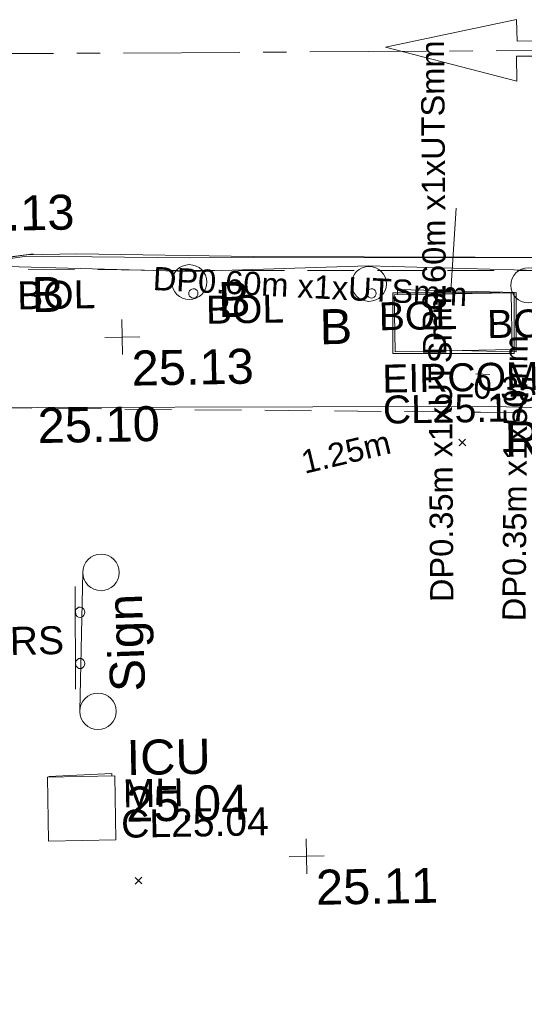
# Model space of a CAD drawing. Header units: millimetres. Extents: x -287732 to 520720, y -88450 to 287754.
# Tile 29 of 256: x -236577 to -231164, y 71427 to 81984. Entities that reach past the tile are written whole.
import ezdxf

# ---------------------------------------------------------------- set-up
doc = ezdxf.new("R2010")
doc.units = ezdxf.units.MM
for name, pattern in [('IMPORT-CENTER _6_', [2000, 1250, -250, 250, -250]), ('IMPORT-DASHED _2_', [750, 500, -250]), ('IMPORT-UG_EIR_QLB2 _2_', [2750, 1500, -300, 0, -300, 150, -300, 0, -200]), ('IMPORT-UG_ELEC_LV_QLB2 _2_', [2700, 1500, -300, 0, -250, 150, -300, 0, -200]), ('IMPORT-UG_ELEC_STREET LIGHTING_QLB2 _2_', [2700, 1500, -300, 0, -250, 150, -300, 0, -200])]:
    doc.linetypes.add(name, pattern=pattern)
for name, color, linetype, lineweight in [('00_TOPO_DRIVE_WAY', 7, 'Continuous', 9), ('00_TOPO_ROAD_EDGE', 7, 'Continuous', 9), ('CHANGE_OF_SURFACE', 7, 'IMPORT-DASHED _2_', 9), ('GEN-TEXT', 7, 'Continuous', 9)]:
    doc.layers.add(name, color=color, linetype=linetype, lineweight=lineweight)
for name, color, linetype, lineweight, true_color in [('00_TOPO_FOOTPATH', 7, 'Continuous', 9, 0xa50000), ('00_TOPO_FURN_BOLLARD', 7, 'Continuous', 9, 0x666666), ('00_TOPO_FURN_SIGN', 7, 'Continuous', 9, 0x666666), ('00_TOPO_LEVEL_SPOT', 7, 'Continuous', 9, 0x666666), ('00_TOPO_ROAD_MARKING_ARROWS', 7, 'Continuous', 9, 0x999999), ('00_TOPO_ROAD_MARKING_WHITE_CONTINUOUS', 7, 'Continuous', 9, 0x999999), ('00_TOPO_SERV_IC', 5, 'Continuous', 9, 0x0000ff), ('12333-PUM-2D-U-0001-C01 - Rev2_REVIT IMPORT_dwg', 7, 'Continuous', 9, 0x767676), ('BOLLARD', 7, 'Continuous', 9, 0x00a5a5), ('BOLLARD_TXT', 7, 'Continuous', 9, 0x00a5a5), ('EIRCOM_COVER', 3, 'Continuous', 9, 0x00ff00), ('EIRCOM_COVER_LVL', 3, 'Continuous', 9, 0x00ff00), ('EIRCOM_COVER_TXT', 3, 'Continuous', 9, 0x00ff00), ('MANHOLES', 7, 'Continuous', 9, 0xa50000), ('MANHOLES_LVL', 7, 'Continuous', 9, 0xa50000), ('MANHOLES_TXT', 7, 'Continuous', 9, 0xa50000), ('MARKINGS_WHITE_LINE', 7, 'Continuous', 9, 0xc0c0c0), ('PUM-EIRCOMM-MH', 6, 'Continuous', 9, 0xff00ff), ('PUM-EIRCOMM-NOTES', 6, 'Continuous', 9, 0xff00ff), ('PUM-EIRCOMM-QLB2', 6, 'IMPORT-UG_EIR_QLB2 _2_', 9, 0xff00ff), ('PUM-ELECTRIC-LV-QLB2', 1, 'IMPORT-UG_ELEC_LV_QLB2 _2_', 9, 0xff0000), ('ROAD_CROWNLINE', 7, 'IMPORT-CENTER _6_', 9, 0xa500a5), ('SIGN', 7, 'Continuous', 9, 0x00a5a5), ('SIGN_TXT', 7, 'Continuous', 9, 0x00a5a5)]:
    doc.layers.add(name, color=color, linetype=linetype, lineweight=lineweight, true_color=true_color)
doc.styles.add('Arial_1', font='arial.ttf', dxfattribs={"height": 250})
doc.styles.add('Arial_3', font='arial.ttf', dxfattribs={"height": 300})
doc.styles.add('Swis721 Lt BT_2', font='swissl.ttf', dxfattribs={"height": 375})

# ---------------------------------------------------------------- blocks, each defined once
blk = doc.blocks.new('12333-PUM-2D-U-0001-C01 - Rev2_REVIT IMPORT_dwg_MSL_Bollard_2-2077182-Site Location Plan Proposed')
at = {"layer": '00_TOPO_FURN_BOLLARD', "color": 254, "true_color": 0xcccccc}
blk.add_circle((0, 0), 62.5, dxfattribs=at)
blk = doc.blocks.new('12333-PUM-2D-U-0001-C01 - Rev2_REVIT IMPORT_dwg_MSL_Sign_SYM-2077194-Site Location Plan Proposed')
at = {"layer": '00_TOPO_FURN_SIGN', "color": 254, "true_color": 0xcccccc}
blk.add_line((1862, 0), (-1862, 0), dxfattribs=at)
for centre in [(-1862, -489), (1862, -489)]:
    blk.add_circle(centre, 489, dxfattribs=at)
blk = doc.blocks.new('12333-PUM-2D-U-0001-C01 - Rev2_REVIT IMPORT_dwg_MM-2077200-Site Location Plan Proposed')
at = {"layer": '00_TOPO_LEVEL_SPOT', "color": 254, "true_color": 0xcccccc, "flags": 128}
for points in [[(500, 0), (0, 0), (0, 500)], [(0, -500), (0, 0), (-500, 0)]]:
    blk.add_lwpolyline(points, dxfattribs=at)
blk = doc.blocks.new('12333-PUM-2D-U-0001-C01 - Rev2_REVIT IMPORT_dwg_MGS62954_T2_Galway_ITM_3d_Rev1-2077680-Site Location Plan Proposed')
at = {"layer": '00_TOPO_FOOTPATH', "color": 254, "true_color": 0xcccccc, "flags": 128}
blk.add_lwpolyline([(533664061, 725637409), (533666966, 725637360), (533669920, 725637317), (533671867, 725637285), (533675008, 725637147), (533677572, 725637124), (533679794, 725637034), (533682514, 725636934), (533684454, 725637056)], dxfattribs=at)
at = {"layer": '00_TOPO_ROAD_EDGE', "color": 254, "true_color": 0xcccccc, "flags": 128}
blk.add_lwpolyline([(533665876, 725638913), (533668630, 725638790), (533670540, 725638820), (533673150, 725638700), (533675420, 725638690), (533677480, 725638600), (533679740, 725638530), (533680510, 725638480), (533681340, 725638350), (533682480, 725638040), (533683780, 725637480), (533684670, 725636920), (533685542, 725636262), (533686527, 725635396), (533686988, 725634692), (533687659, 725633571), (533688054, 725632502), (533688349, 725630950), (533688531, 725629234), (533688646, 725627560), (533688514, 725625602), (533688509, 725623161), (533688405, 725620743)], dxfattribs=at)
at = {"layer": '00_TOPO_ROAD_MARKING_ARROWS', "color": 254, "true_color": 0xcccccc, "flags": 128}
blk.add_lwpolyline([(533674360, 725641000), (533672170, 725641040), (533672170, 725640770), (533670770, 725641160), (533672180, 725641430), (533672180, 725641200), (533674360, 725641180)], close=True, dxfattribs=at)
at = {"layer": '00_TOPO_ROAD_MARKING_WHITE_CONTINUOUS', "color": 254, "true_color": 0xcccccc, "flags": 128}
for points in [[(533679940, 725638660), (533678220, 725638770), (533676390, 725638810), (533674170, 725638840), (533671690, 725638890), (533669310, 725638940), (533667420, 725639000), (533666870, 725639000), (533666420, 725638950), (533666030, 725638860), (533665590, 725638710), (533665180, 725638490), (533664790, 725638280), (533664370, 725637980), (533664120, 725637760), (533663760, 725637420)], [(533663770, 725637410), (533664180, 725637830), (533664580, 725638160), (533665060, 725638460), (533665660, 725638770), (533666410, 725638940), (533666950, 725639010)]]:
    blk.add_lwpolyline(points, dxfattribs=at)
at = {"layer": '00_TOPO_SERV_IC', "color": 254, "true_color": 0xcccccc}
for p, q in [((533670815, 725637893), (533670815, 725638503)), ((533672072, 725638503), (533670815, 725638503)), ((533672072, 725637893), (533672072, 725638503)), ((533670815, 725637893), (533672072, 725637893)), ((533667005, 725633398), (533667729, 725633398)), ((533667005, 725633398), (533667005, 725632712)), ((533667729, 725633398), (533667729, 725632712)), ((533667005, 725632712), (533667729, 725632712))]:
    blk.add_line(p, q, dxfattribs=at)
for name, p, xscale, yscale, zscale in [('12333-PUM-2D-U-0001-C01 - Rev2_REVIT IMPORT_dwg_MSL_Bollard_2-2077182-Site Location Plan Proposed', (533668620, 725638677), 3, 3, 3), ('12333-PUM-2D-U-0001-C01 - Rev2_REVIT IMPORT_dwg_MSL_Bollard_2-2077182-Site Location Plan Proposed', (533670546, 725638625), 3, 3, 3), ('12333-PUM-2D-U-0001-C01 - Rev2_REVIT IMPORT_dwg_MSL_Bollard_2-2077182-Site Location Plan Proposed', (533672256, 725638579), 3, 3, 3), ('12333-PUM-2D-U-0001-C01 - Rev2_REVIT IMPORT_dwg_MM-2077200-Site Location Plan Proposed', (533667890, 725638100), 0.375, 0.375, 0.375), ('12333-PUM-2D-U-0001-C01 - Rev2_REVIT IMPORT_dwg_MM-2077200-Site Location Plan Proposed', (533669770, 725632500), 0.375, 0.375, 0.375)]:
    blk.add_blockref(name, p, dxfattribs=dict(xscale=xscale, yscale=yscale, zscale=zscale))
at = {"xscale": 0.4, "yscale": 0.4, "zscale": 0.4, "rotation": 87.70159385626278}
blk.add_blockref('12333-PUM-2D-U-0001-C01 - Rev2_REVIT IMPORT_dwg_MSL_Sign_SYM-2077194-Site Location Plan Proposed', (533667394, 725634845), dxfattribs=at)
at = {"layer": '00_TOPO_DRIVE_WAY', "color": 251, "true_color": 0x666666, "insert": (533666090, 725639638), "char_height": 375, "width": 1495.9, "attachment_point": 1, "line_spacing_factor": 1.005062, "style": 'Swis721 Lt BT_2'}
blk.add_mtext('25.13', dxfattribs=at)
at = {"layer": '00_TOPO_FOOTPATH', "color": 251, "true_color": 0x666666, "insert": (533666966, 725637355), "char_height": 375, "width": 1495.9, "attachment_point": 1, "line_spacing_factor": 1.005062, "style": 'Swis721 Lt BT_2'}
blk.add_mtext('25.10', dxfattribs=at)
at = {"layer": '00_TOPO_FURN_BOLLARD', "char_height": 375, "width": 398.91, "attachment_point": 1, "line_spacing_factor": 1.005062, "style": 'Swis721 Lt BT_2'}
for insert in [(533666926, 725638759), (533668925, 725638671), (533670009, 725638361)]:
    blk.add_mtext('B', dxfattribs=dict(at, insert=insert))
at = {"layer": '00_TOPO_FURN_SIGN', "insert": (533671973, 725637121), "char_height": 375, "width": 783.57, "attachment_point": 1, "line_spacing_factor": 1.005062, "style": 'Swis721 Lt BT_2'}
blk.add_mtext('RS', dxfattribs=at)
at = {"layer": '00_TOPO_FURN_SIGN', "insert": (533667696, 725634294), "char_height": 375, "width": 1206.22, "attachment_point": 1, "rotation": 91.0423, "line_spacing_factor": 1.005062, "style": 'Swis721 Lt BT_2'}
blk.add_mtext('Sign', dxfattribs=at)
at = {"layer": '00_TOPO_LEVEL_SPOT', "char_height": 375, "width": 1495.9, "attachment_point": 1, "line_spacing_factor": 1.005062, "style": 'Swis721 Lt BT_2'}
for s, insert in [('25.13', (533667985, 725637953)), ('25.11', (533669865, 725632353))]:
    blk.add_mtext(s, dxfattribs=dict(at, insert=insert))
at = {"layer": '00_TOPO_SERV_IC', "color": 251, "true_color": 0x666666, "char_height": 375, "attachment_point": 1, "line_spacing_factor": 1.005062, "style": 'Swis721 Lt BT_2'}
for s, insert, width in [('ICU', (533667858, 725633779), 1021.01), ('25.04', (533667844, 725633279), 1495.9)]:
    blk.add_mtext(s, dxfattribs=dict(at, insert=insert, width=width))
blk = doc.blocks.new('12333-PUM-2D-U-0001-C01 - Rev2_REVIT IMPORT_dwg_SIGNLEFT-2077798-Site Location Plan Proposed')
at = {"layer": 'SIGN', "color": 254, "true_color": 0xaae1e1}
blk.add_line((26244, 18481), (26260, 19581), dxfattribs=at)
at = {"layer": 'SIGN', "color": 254, "true_color": 0xaae1e1, "flags": 128}
for points in [[(26306, 19250), (26321, 19253), (26335, 19260), (26346, 19272), (26354, 19287), (26356, 19304), (26354, 19322), (26347, 19337), (26337, 19349), (26323, 19357), (26307, 19360), (26292, 19358), (26278, 19350), (26266, 19338), (26259, 19323), (26256, 19306), (26259, 19289), (26265, 19273), (26276, 19261), (26290, 19253)], [(26297, 18700), (26313, 18703), (26327, 18710), (26338, 18722), (26345, 18737), (26348, 18754), (26346, 18772), (26339, 18787), (26328, 18799), (26314, 18807), (26299, 18810), (26283, 18808), (26269, 18800), (26258, 18788), (26251, 18773), (26248, 18756), (26250, 18739), (26257, 18723), (26268, 18711), (26282, 18703)]]:
    blk.add_lwpolyline(points, close=True, dxfattribs=at)
blk = doc.blocks.new('12333-PUM-2D-U-0001-C01 - Rev2_REVIT IMPORT_dwg_CIRCL-2077706-Site Location Plan Proposed')
at = {"layer": 'BOLLARD', "color": 254, "true_color": 0xaae1e1, "flags": 128}
blk.add_lwpolyline([(475, -154), (500, 0), (475, 154), (404, 293), (293, 404), (154, 475), (0, 500), (-154, 475), (-293, 404), (-404, 293), (-475, 154), (-500, 0), (-475, -154), (-404, -293), (-293, -404), (-154, -475), (0, -500), (154, -475), (293, -404), (404, -293)], close=True, dxfattribs=at)
blk = doc.blocks.new('12333-PUM-2D-U-0001-C01 - Rev2_REVIT IMPORT_dwg-1620468-Site Location Plan Proposed')
at = {"layer": 'CHANGE_OF_SURFACE', "color": 253, "true_color": 0xaaaaaa, "flags": 128}
for points in [[(43960, 21034), (42461, 21870), (41753, 22215), (40826, 22497), (39945, 22587), (38946, 22687), (38011, 22696), (34941, 22762), (31472, 22880), (27548, 22948), (25809, 22994), (25425, 22946), (24696, 22744), (24217, 22521), (23706, 22206), (23171, 21802), (22964, 21576)], [(47388, 9967), (47479, 15171), (47252, 17287), (46725, 19113), (45794, 19617), (43960, 21034), (38451, 21193), (30640, 21374), (23007, 21574)]]:
    blk.add_lwpolyline(points, dxfattribs=at)
at = {"layer": 'EIRCOM_COVER', "color": 81, "true_color": 0xaaffaa}
blk.add_line((29722, 22670), (30871, 22649), dxfattribs=at)
at = {"layer": 'EIRCOM_COVER', "color": 81, "true_color": 0xaaffaa, "flags": 128}
blk.add_lwpolyline([(30992, 22646), (31023, 22646), (31011, 21996), (29710, 22020), (29722, 22670)], dxfattribs=at)
at = {"layer": 'GEN-TEXT', "color": 253, "true_color": 0xaaaaaa}
for p, q in [((30403, 21017), (30474, 21088)), ((30474, 21017), (30403, 21088)), ((26848, 16381), (26919, 16452)), ((26919, 16381), (26848, 16452))]:
    blk.add_line(p, q, dxfattribs=at)
at = {"layer": 'MANHOLES', "color": 9, "true_color": 0xe1aaaa, "flags": 128}
blk.add_lwpolyline([(25940, 17551), (26617, 17571), (26618, 17543)], dxfattribs=at)
at = {"layer": 'MARKINGS_WHITE_LINE', "color": 254, "true_color": 0xeaeaea, "flags": 128}
blk.add_lwpolyline([(38820, 22825), (38013, 22833), (34945, 22899), (31475, 23017), (27551, 23085), (25802, 23131), (25398, 23080), (24649, 22873), (24152, 22642), (23629, 22319), (23078, 21903), (22863, 21668)], dxfattribs=at)
at = {"layer": 'PUM-EIRCOMM-MH', "color": 211, "true_color": 0xffaaff, "flags": 128}
blk.add_lwpolyline([(29770, 22649), (29771, 22705), (31045, 22652), (31033, 22013), (30399, 22039)], dxfattribs=at)
at = {"layer": 'PUM-EIRCOMM-QLB2', "color": 211, "true_color": 0xffaaff}
blk.add_line((30345, 22681), (30416, 23566), dxfattribs=at)
at = {"layer": 'PUM-EIRCOMM-QLB2', "color": 211, "true_color": 0xffaaff, "flags": 128}
blk.add_lwpolyline([(94166, 15009), (88809, 16164), (77898, 16441), (70070, 16526), (62436, 16598), (55862, 16232), (47836, 16319), (40626, 16346), (40294, 21196), (30564, 21787), (30567, 22032)], dxfattribs=at)
at = {"layer": 'ROAD_CROWNLINE', "color": 254, "true_color": 0xe1aae1, "flags": 128}
blk.add_lwpolyline([(-7116, 25998), (-1349, 25902), (136, 25861), (3874, 25759), (4966, 25729), (14625, 25464), (26848, 25291), (39320, 25150)], dxfattribs=at)
for name, p in [('12333-PUM-2D-U-0001-C01 - Rev2_REVIT IMPORT_dwg_MGS62954_T2_Galway_ITM_3d_Rev1-2077680-Site Location Plan Proposed', (-533641080, -725615854)), ('12333-PUM-2D-U-0001-C01 - Rev2_REVIT IMPORT_dwg_SIGNLEFT-2077798-Site Location Plan Proposed', (0, 0))]:
    blk.add_blockref(name, p)
at = {"xscale": 0.1, "yscale": 0.1, "zscale": 0.1}
for p in [(27581, 22701), (29491, 22668)]:
    blk.add_blockref('12333-PUM-2D-U-0001-C01 - Rev2_REVIT IMPORT_dwg_CIRCL-2077706-Site Location Plan Proposed', p, dxfattribs=at)
at = {"layer": 'BOLLARD_TXT', "char_height": 300, "width": 1002.69, "attachment_point": 1, "line_spacing_factor": 0.941778, "style": 'Arial_3'}
for insert in [(25691, 22862), (27713, 22673), (29566, 22571), (30726, 22467)]:
    blk.add_mtext('BOL', dxfattribs=dict(at, insert=insert))
at = {"layer": 'EIRCOM_COVER_LVL', "insert": (29592, 21569), "char_height": 300, "width": 1895.19, "attachment_point": 1, "line_spacing_factor": 0.941778, "style": 'Arial_3'}
blk.add_mtext('CL25.17', dxfattribs=at)
at = {"layer": 'EIRCOM_COVER_TXT', "insert": (29592, 21902), "char_height": 300, "width": 1998.03, "attachment_point": 1, "line_spacing_factor": 0.941778, "style": 'Arial_3'}
blk.add_mtext('EIRCOM', dxfattribs=at)
at = {"layer": 'MANHOLES_LVL', "insert": (26707, 17179), "char_height": 300, "width": 1895.19, "attachment_point": 1, "line_spacing_factor": 0.941778, "style": 'Arial_3'}
blk.add_mtext('CL25.04', dxfattribs=at)
at = {"layer": 'MANHOLES_TXT', "insert": (26731, 17505), "char_height": 300, "width": 774.97, "attachment_point": 1, "line_spacing_factor": 0.941778, "style": 'Arial_3'}
blk.add_mtext('MH', dxfattribs=at)
at = {"layer": 'PUM-EIRCOMM-NOTES', "char_height": 250, "attachment_point": 2, "line_spacing_factor": 0.941778, "style": 'Arial_1'}
for s, insert, width, rotation in [('DP0.60m x1xUTSmm', (30050, 23681), 4027.95, 89.4193), ('DP0.35m x1xUTSmm', (30081, 21035), 4027.95, 89.4193), ('0.35m', (31063, 21739), 1160.03, 355.6549)]:
    blk.add_mtext(s, dxfattribs=dict(at, insert=insert, width=width, rotation=rotation))
at = {"layer": 'PUM-ELECTRIC-LV-QLB2', "char_height": 250, "attachment_point": 2, "line_spacing_factor": 0.941778, "style": 'Arial_1'}
for s, insert, width, rotation in [('DP0.60m x1xUTSmm', (28844, 22879), 4027.95, 356.0519), ('DP0.35m x1x50mm', (30871, 20663), 3660.66, 88.5927), ('1.25m', (29161, 21094), 1160.03, 12.3838)]:
    blk.add_mtext(s, dxfattribs=dict(at, insert=insert, width=width, rotation=rotation))
at = {"layer": 'SIGN_TXT', "insert": (25547, 19160), "char_height": 300, "width": 694.17, "attachment_point": 1, "line_spacing_factor": 0.941778, "style": 'Arial_3'}
blk.add_mtext('RS', dxfattribs=at)

msp = doc.modelspace()

# ---------------------------------------------------------------- block references
at = {"layer": '12333-PUM-2D-U-0001-C01 - Rev2_REVIT IMPORT_dwg', "color": 254, "linetype": 'IMPORT-UG_ELEC_STREET LIGHTING_QLB2 _2_', "true_color": 0xffd4d4, "rotation": 0.9999999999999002}
msp.add_blockref('12333-PUM-2D-U-0001-C01 - Rev2_REVIT IMPORT_dwg-1620468-Site Location Plan Proposed', (-261895, 55870), dxfattribs=at)

doc.saveas('drawing.dxf')
